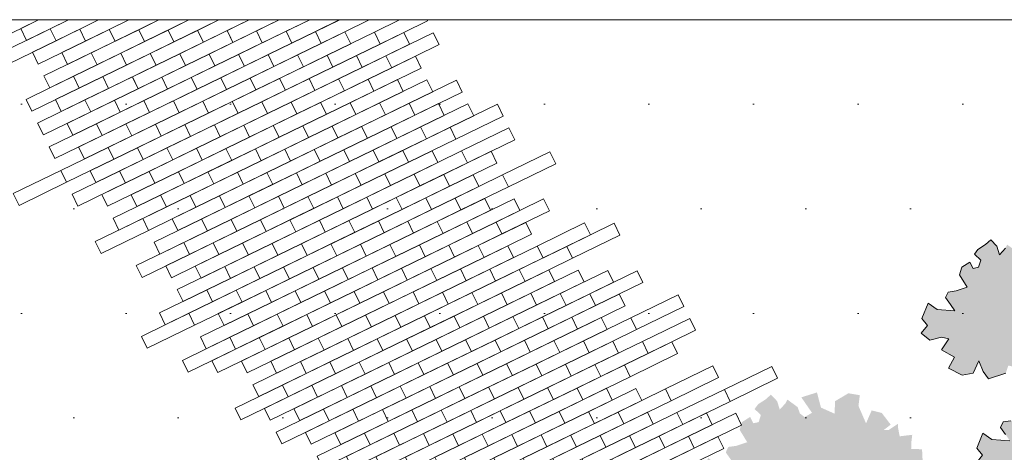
# Model space of a CAD drawing. Header units: metres. Extents: x 92403 to 95147, y 464428 to 465602.
# Tile 87 of 256: x 92446.93 to 92450.67, y 465155.16 to 465156.8. Entities that reach past the tile are written whole.
import ezdxf

# ---------------------------------------------------------------- set-up
doc = ezdxf.new("R2010")
doc.units = ezdxf.units.M
doc.layers.add('N-RO-GR-GROENSTROOK-A', color=7, linetype='CONTINUOUS', lineweight=0, true_color=0x5de817, transparency=0.7)
doc.layers.add('N-RO-VH-VERHARDING_STRAATBAKSTEEN-G', color=7, linetype='CONTINUOUS', lineweight=9, true_color=0x733a3a)
doc.layers.add('X-XX-AL-RMB - profiel', color=7, linetype='CONTINUOUS', lineweight=9)

msp = doc.modelspace()

# ---------------------------------------------------------------- hatches: boundary and pattern name
at = {"layer": 'N-RO-GR-GROENSTROOK-A', "transparency": 33554508}
h = msp.add_hatch(color=256, dxfattribs=at)
h.dxf.hatch_style = 1
h.paths.add_polyline_path([(92450.82913, 465155.453726), (92450.88231, 465155.443591), (92450.949187, 465155.420586), (92450.954564, 465155.39859), (92450.92822, 465155.337477), (92450.943499, 465155.330891), (92450.957259, 465155.335617), (92451.000816, 465155.332827), (92451.020232, 465155.338312), (92450.993225, 465155.389385), (92450.982255, 465155.428217), (92450.988841, 465155.443495), (92451.00243, 465155.428046), (92451.019056, 465155.389973), (92451.05544, 465155.397735), (92451.087685, 465155.393427), (92451.097725, 465155.340076), (92451.131527, 465155.423135), (92451.059992, 465155.4662), (92451.075948, 465155.518036), (92451.113093, 465155.498491), (92451.167692, 465155.510394), (92451.139564, 465155.546664), (92451.115219, 465155.555278), (92451.116709, 465155.59083), (92451.142195, 465155.58787), (92451.14426, 465155.58763), (92451.184489, 465155.588513), (92451.184256, 465155.599154), (92451.176548, 465155.616212), (92451.175297, 465155.654628), (92451.155855, 465155.668536), (92451.166046, 465155.682119), (92451.192782, 465155.693307), (92451.189522, 465155.758256), (92451.148244, 465155.759986), (92451.149455, 465155.788872), (92451.152296, 465155.813238), (92451.104718, 465155.807376), (92451.098952, 465155.83734), (92451.097869, 465155.854931), (92451.063614, 465155.831881), (92451.043553, 465155.83102), (92451.070688, 465155.851749), (92451.036658, 465155.896122), (92450.998305, 465155.905585), (92450.977007, 465155.856591), (92450.948305, 465155.922607), (92450.9534, 465155.963507), (92450.910004, 465155.970563), (92450.858806, 465155.940368), (92450.85838, 465155.892987), (92450.806042, 465155.916261), (92450.790771, 465155.973858), (92450.731476, 465155.955262), (92450.77193, 465155.89661), (92450.743942, 465155.880369), (92450.726057, 465155.894212), (92450.717443, 465155.918272), (92450.712393, 465155.921888), (92450.678337, 465155.947015), (92450.67178, 465155.933279), (92450.649688, 465155.908804), (92450.639585, 465155.940782), (92450.616168, 465155.965332), (92450.59619, 465155.947838), (92450.567308, 465155.928885), (92450.55408, 465155.911108), (92450.577823, 465155.888116), (92450.569679, 465155.861354), (92450.54921, 465155.856974), (92450.537216, 465155.881045), (92450.506484, 465155.861383), (92450.497447, 465155.831909), (92450.526175, 465155.785139), (92450.484239, 465155.771184), (92450.454424, 465155.767197), (92450.444716, 465155.746523), (92450.46387, 465155.719533), (92450.479532, 465155.696094), (92450.412104, 465155.700622), (92450.378009, 465155.724833), (92450.354786, 465155.667148), (92450.375531, 465155.640877), (92450.352442, 465155.611205), (92450.385421, 465155.585207), (92450.428772, 465155.595699), (92450.45663, 465155.59021), (92450.428612, 465155.548438), (92450.478136, 465155.520044), (92450.455349, 465155.478969), (92450.507805, 465155.452286), (92450.549223, 465155.460108), (92450.570639, 465155.505693), (92450.587163, 465155.465589), (92450.607052, 465155.437521), (92450.673018, 465155.460158), (92450.682795, 465155.488685), (92450.731424, 465155.476172), (92450.734665, 465155.448016), (92450.792068, 465155.458704), (92450.779407, 465155.491706), (92450.829143, 465155.453742)])
h = msp.add_hatch(color=256, dxfattribs=at)
h.dxf.hatch_style = 1
h.paths.add_polyline_path([(92451.037694, 465154.961055), (92451.090874, 465154.95092), (92451.157752, 465154.927914), (92451.163128, 465154.905919), (92451.136784, 465154.844806), (92451.152063, 465154.83822), (92451.165823, 465154.842946), (92451.209381, 465154.840155), (92451.228796, 465154.84564), (92451.20179, 465154.896714), (92451.190819, 465154.935545), (92451.197405, 465154.950824), (92451.210995, 465154.935374), (92451.22762, 465154.897302), (92451.264004, 465154.905064), (92451.296249, 465154.900756), (92451.306289, 465154.847405), (92451.340091, 465154.930464), (92451.268556, 465154.973528), (92451.284512, 465155.025365), (92451.321658, 465155.00582), (92451.376256, 465155.017723), (92451.348128, 465155.053992), (92451.323783, 465155.062607), (92451.325273, 465155.098159), (92451.350759, 465155.095198), (92451.352824, 465155.094958), (92451.393054, 465155.095842), (92451.39282, 465155.106483), (92451.385112, 465155.12354), (92451.383861, 465155.161957), (92451.364419, 465155.175865), (92451.374611, 465155.189448), (92451.401346, 465155.200635), (92451.398087, 465155.265585), (92451.356808, 465155.267315), (92451.358019, 465155.296201), (92451.36086, 465155.320567), (92451.313282, 465155.314705), (92451.307516, 465155.344669), (92451.306433, 465155.362259), (92451.272178, 465155.33921), (92451.252117, 465155.338348), (92451.279252, 465155.359077), (92451.245223, 465155.40345), (92451.206869, 465155.412914), (92451.185571, 465155.36392), (92451.156869, 465155.429936), (92451.161964, 465155.470836), (92451.118568, 465155.477892), (92451.06737, 465155.447697), (92451.066945, 465155.400316), (92451.014606, 465155.42359), (92450.999335, 465155.481187), (92450.94004, 465155.462591), (92450.980494, 465155.403939), (92450.952506, 465155.387697), (92450.934621, 465155.40154), (92450.926007, 465155.425601), (92450.920957, 465155.429217), (92450.886901, 465155.454343), (92450.880344, 465155.440608), (92450.858252, 465155.416132), (92450.84815, 465155.448111), (92450.824732, 465155.472661), (92450.804754, 465155.455167), (92450.775872, 465155.436213), (92450.762644, 465155.418437), (92450.786387, 465155.395445), (92450.778244, 465155.368682), (92450.757775, 465155.364303), (92450.74578, 465155.388374), (92450.715048, 465155.368712), (92450.706011, 465155.339237), (92450.734739, 465155.292468), (92450.692803, 465155.278513), (92450.662988, 465155.274525), (92450.65328, 465155.253851), (92450.672434, 465155.226862), (92450.688096, 465155.203422), (92450.620668, 465155.20795), (92450.586574, 465155.232162), (92450.563351, 465155.174476), (92450.584095, 465155.148205), (92450.561006, 465155.118534), (92450.593986, 465155.092536), (92450.637337, 465155.103027), (92450.665194, 465155.097539), (92450.637176, 465155.055766), (92450.6867, 465155.027373), (92450.663913, 465154.986298), (92450.716369, 465154.959614), (92450.757787, 465154.967437), (92450.779203, 465155.013021), (92450.795727, 465154.972917), (92450.815616, 465154.944849), (92450.881582, 465154.967486), (92450.89136, 465154.996013), (92450.939988, 465154.983501), (92450.943229, 465154.955345), (92451.000632, 465154.966032), (92450.987972, 465154.999035), (92451.037707, 465154.961071)])
h = msp.add_hatch(color=256, dxfattribs=at)
h.dxf.hatch_style = 1
h.paths.add_polyline_path([(92449.994886, 465154.866311), (92450.048066, 465154.856176), (92450.114943, 465154.833171), (92450.12032, 465154.811176), (92450.093976, 465154.750062), (92450.109255, 465154.743476), (92450.123015, 465154.748202), (92450.166572, 465154.745412), (92450.185988, 465154.750897), (92450.158981, 465154.80197), (92450.148011, 465154.840802), (92450.154597, 465154.85608), (92450.168186, 465154.840631), (92450.184812, 465154.802558), (92450.221195, 465154.810321), (92450.253441, 465154.806012), (92450.26348, 465154.752661), (92450.297283, 465154.835721), (92450.225748, 465154.878785), (92450.241704, 465154.930621), (92450.278849, 465154.911076), (92450.333448, 465154.922979), (92450.30532, 465154.959249), (92450.280975, 465154.967863), (92450.282465, 465155.003415), (92450.307951, 465155.000455), (92450.310016, 465155.000215), (92450.350245, 465155.001099), (92450.350012, 465155.011739), (92450.342304, 465155.028797), (92450.341053, 465155.067213), (92450.32161, 465155.081122), (92450.331802, 465155.094705), (92450.358538, 465155.105892), (92450.355278, 465155.170842), (92450.314, 465155.172572), (92450.31521, 465155.201458), (92450.318052, 465155.225824), (92450.270474, 465155.219961), (92450.264708, 465155.249925), (92450.263625, 465155.267516), (92450.22937, 465155.244467), (92450.209309, 465155.243605), (92450.236444, 465155.264334), (92450.202414, 465155.308707), (92450.164061, 465155.318171), (92450.142762, 465155.269177), (92450.114061, 465155.335193), (92450.119156, 465155.376093), (92450.07576, 465155.383149), (92450.024561, 465155.352953), (92450.024136, 465155.305573), (92449.971798, 465155.328847), (92449.956527, 465155.386443), (92449.897232, 465155.367848), (92449.937685, 465155.309196), (92449.909698, 465155.292954), (92449.891813, 465155.306797), (92449.883199, 465155.330857), (92449.878149, 465155.334473), (92449.844093, 465155.3596), (92449.837535, 465155.345865), (92449.815444, 465155.321389), (92449.805341, 465155.353368), (92449.781924, 465155.377917), (92449.761946, 465155.360424), (92449.733064, 465155.34147), (92449.719836, 465155.323693), (92449.743579, 465155.300701), (92449.735435, 465155.273939), (92449.714966, 465155.269559), (92449.702972, 465155.29363), (92449.67224, 465155.273969), (92449.663203, 465155.244494), (92449.691931, 465155.197725), (92449.649995, 465155.18377), (92449.62018, 465155.179782), (92449.610471, 465155.159108), (92449.629626, 465155.132118), (92449.645288, 465155.108679), (92449.57786, 465155.113207), (92449.543765, 465155.137419), (92449.520542, 465155.079733), (92449.541287, 465155.053462), (92449.518198, 465155.023791), (92449.551177, 465154.997793), (92449.594528, 465155.008284), (92449.622386, 465155.002796), (92449.594368, 465154.961023), (92449.643891, 465154.93263), (92449.621105, 465154.891554), (92449.67356, 465154.864871), (92449.714979, 465154.872694), (92449.736394, 465154.918278), (92449.752919, 465154.878174), (92449.772808, 465154.850106), (92449.838773, 465154.872743), (92449.848551, 465154.90127), (92449.89718, 465154.888757), (92449.900421, 465154.860601), (92449.957824, 465154.871289), (92449.945163, 465154.904292), (92449.994898, 465154.866328)])
at = {"layer": 'X-XX-AL-RMB - profiel', "true_color": 0x1a4a17, "transparency": 33554687}
h = msp.add_hatch(dxfattribs=at)
h.set_pattern_fill('AGR-GRAS_SPORTVELD', color=99, scale=0.5, pattern_type=2)
h.set_pattern_definition([(0, (-2042.8484, 1656.88303), (0.1984375, 0.396875), [0, -0.396875])])
h.paths.add_polyline_path([(92453.300369, 465156.799051), (92436.137967, 465156.799051), (92436.137967, 465152.933251), (92453.300369, 465152.933251)])

# ---------------------------------------------------------------- linework, layer by layer
at = {"layer": 'N-RO-VH-VERHARDING_STRAATBAKSTEEN-G', "flags": 128}
for points in [[(92446.888393, 465156.799051), (92446.823838, 465156.767591), (92446.845742, 465156.722645), (92447.002528, 465156.799051)], [(92447.002528, 465156.799051), (92446.935635, 465156.766452), (92446.957539, 465156.721505), (92447.116664, 465156.799051)], [(92447.116664, 465156.799051), (92447.047433, 465156.765313), (92447.069337, 465156.720366), (92447.230799, 465156.799051)], [(92447.230799, 465156.799051), (92447.159231, 465156.764174), (92447.181134, 465156.719227), (92447.344935, 465156.799051)], [(92447.344935, 465156.799051), (92447.271028, 465156.763034), (92447.292932, 465156.718088), (92447.45907, 465156.799051)], [(92447.45907, 465156.799051), (92447.382826, 465156.761895), (92447.40473, 465156.716948), (92447.573205, 465156.799051)], [(92447.573205, 465156.799051), (92447.494623, 465156.760756), (92447.516527, 465156.715809), (92447.687341, 465156.799051)], [(92447.687341, 465156.799051), (92447.606421, 465156.759617), (92447.628325, 465156.71467), (92447.801476, 465156.799051)], [(92447.801476, 465156.799051), (92447.718219, 465156.758477), (92447.740122, 465156.713531), (92447.915611, 465156.799051)], [(92447.724355, 465156.745886), (92447.740122, 465156.713531), (92447.915611, 465156.799051)], [(92447.915611, 465156.799051), (92447.830016, 465156.757338), (92447.85192, 465156.712391), (92448.031707, 465156.800007)], [(92448.031707, 465156.800007), (92447.941814, 465156.756199), (92447.963718, 465156.711252), (92448.143505, 465156.798867), (92448.143416, 465156.799051)], [(92448.143882, 465156.799051), (92448.053611, 465156.75506), (92448.075515, 465156.710113), (92448.255303, 465156.797728), (92448.254658, 465156.799051)], [(92448.143416, 465156.799051), (92448.143505, 465156.798867), (92448.143882, 465156.799051)], [(92448.372153, 465156.799051), (92448.277207, 465156.752781), (92448.29911, 465156.707834), (92448.478898, 465156.79545), (92448.477143, 465156.799051)], [(92447.542491, 465156.662531), (92447.560335, 465156.625915), (92447.740122, 465156.713531), (92447.724355, 465156.745886)], [(92447.360989, 465156.578434), (92447.380547, 465156.5383), (92447.560335, 465156.625915), (92447.542491, 465156.662531)], [(92447.179848, 465156.493596), (92447.20076, 465156.450685), (92447.380547, 465156.5383), (92447.360989, 465156.578434)], [(92446.999068, 465156.408016), (92447.020972, 465156.363069), (92447.20076, 465156.450685), (92447.179848, 465156.493596)]]:
    msp.add_lwpolyline(points, dxfattribs=at)
for points in [[(92447.047433, 465156.765313), (92446.867645, 465156.677698), (92446.889549, 465156.632751), (92447.069337, 465156.720366)], [(92447.159231, 465156.764174), (92446.979443, 465156.676558), (92447.001347, 465156.631611), (92447.181134, 465156.719227)], [(92447.271028, 465156.763034), (92447.091241, 465156.675419), (92447.113144, 465156.630472), (92447.292932, 465156.718088)], [(92447.382826, 465156.761895), (92447.203038, 465156.67428), (92447.224942, 465156.629333), (92447.40473, 465156.716948)], [(92447.494623, 465156.760756), (92447.314836, 465156.673141), (92447.33674, 465156.628194), (92447.516527, 465156.715809)], [(92447.606421, 465156.759617), (92447.426633, 465156.672001), (92447.448537, 465156.627054), (92447.628325, 465156.71467)], [(92447.718219, 465156.758477), (92447.538431, 465156.670862), (92447.560335, 465156.625915), (92447.740122, 465156.713531)], [(92447.830016, 465156.757338), (92447.650229, 465156.669723), (92447.672132, 465156.624776), (92447.85192, 465156.712391)], [(92447.941814, 465156.756199), (92447.762026, 465156.668584), (92447.78393, 465156.623637), (92447.963718, 465156.711252)], [(92448.053611, 465156.75506), (92447.873824, 465156.667444), (92447.895728, 465156.622497), (92448.075515, 465156.710113)], [(92448.165409, 465156.75392), (92447.985621, 465156.666305), (92448.007525, 465156.621358), (92448.187313, 465156.708974)], [(92448.277207, 465156.752781), (92448.097419, 465156.665166), (92448.119323, 465156.620219), (92448.29911, 465156.707834)], [(92448.389004, 465156.751642), (92448.209217, 465156.664027), (92448.23112, 465156.61908), (92448.410908, 465156.706695)], [(92448.500802, 465156.750503), (92448.321014, 465156.662887), (92448.342918, 465156.61794), (92448.522706, 465156.705556)], [(92447.203038, 465156.67428), (92447.023251, 465156.586665), (92447.045154, 465156.541718), (92447.224942, 465156.629333)], [(92447.314836, 465156.673141), (92447.135048, 465156.585525), (92447.156952, 465156.540578), (92447.33674, 465156.628194)], [(92447.426633, 465156.672001), (92447.246846, 465156.584386), (92447.26875, 465156.539439), (92447.448537, 465156.627054)], [(92447.538431, 465156.670862), (92447.358643, 465156.583247), (92447.380547, 465156.5383), (92447.560335, 465156.625915)], [(92447.650229, 465156.669723), (92447.470441, 465156.582108), (92447.492345, 465156.537161), (92447.672132, 465156.624776)], [(92447.762026, 465156.668584), (92447.582239, 465156.580968), (92447.604142, 465156.536021), (92447.78393, 465156.623637)], [(92447.873824, 465156.667444), (92447.694036, 465156.579829), (92447.71594, 465156.534882), (92447.895728, 465156.622497)], [(92447.985621, 465156.666305), (92447.805834, 465156.57869), (92447.827738, 465156.533743), (92448.007525, 465156.621358)], [(92448.097419, 465156.665166), (92447.917631, 465156.577551), (92447.939535, 465156.532604), (92448.119323, 465156.620219)], [(92448.209217, 465156.664027), (92448.029429, 465156.576411), (92448.051333, 465156.531464), (92448.23112, 465156.61908)], [(92448.321014, 465156.662887), (92448.141227, 465156.575272), (92448.16313, 465156.530325), (92448.342918, 465156.61794)], [(92448.432812, 465156.661748), (92448.253024, 465156.574133), (92448.274928, 465156.529186), (92448.454716, 465156.616801)], [(92447.135048, 465156.585525), (92446.955261, 465156.49791), (92446.977165, 465156.452963), (92447.156952, 465156.540578)], [(92447.246846, 465156.584386), (92447.067058, 465156.496771), (92447.088962, 465156.451824), (92447.26875, 465156.539439)], [(92447.358643, 465156.583247), (92447.178856, 465156.495632), (92447.20076, 465156.450685), (92447.380547, 465156.5383)], [(92447.470441, 465156.582108), (92447.290653, 465156.494492), (92447.312557, 465156.449545), (92447.492345, 465156.537161)], [(92447.582239, 465156.580968), (92447.402451, 465156.493353), (92447.424355, 465156.448406), (92447.604142, 465156.536021)], [(92447.694036, 465156.579829), (92447.514249, 465156.492214), (92447.536152, 465156.447267), (92447.71594, 465156.534882)], [(92447.805834, 465156.57869), (92447.626046, 465156.491075), (92447.64795, 465156.446128), (92447.827738, 465156.533743)], [(92447.917631, 465156.577551), (92447.737844, 465156.489935), (92447.759748, 465156.444988), (92447.939535, 465156.532604)], [(92448.029429, 465156.576411), (92447.849641, 465156.488796), (92447.871545, 465156.443849), (92448.051333, 465156.531464)], [(92448.141227, 465156.575272), (92447.961439, 465156.487657), (92447.983343, 465156.44271), (92448.16313, 465156.530325)], [(92448.253024, 465156.574133), (92448.073237, 465156.486518), (92448.09514, 465156.441571), (92448.274928, 465156.529186)], [(92448.364822, 465156.572994), (92448.185034, 465156.485378), (92448.206938, 465156.440431), (92448.386726, 465156.528047)], [(92448.476619, 465156.571854), (92448.296832, 465156.484239), (92448.318736, 465156.439292), (92448.498523, 465156.526907)], [(92448.588417, 465156.570715), (92448.408629, 465156.4831), (92448.430533, 465156.438153), (92448.610321, 465156.525768)], [(92447.178856, 465156.495632), (92446.999068, 465156.408016), (92447.020972, 465156.363069), (92447.20076, 465156.450685)], [(92447.290653, 465156.494492), (92447.110866, 465156.406877), (92447.13277, 465156.36193), (92447.312557, 465156.449545)], [(92447.402451, 465156.493353), (92447.222664, 465156.405738), (92447.244567, 465156.360791), (92447.424355, 465156.448406)], [(92447.514249, 465156.492214), (92447.334461, 465156.404599), (92447.356365, 465156.359652), (92447.536152, 465156.447267)], [(92447.626046, 465156.491075), (92447.446259, 465156.403459), (92447.468163, 465156.358512), (92447.64795, 465156.446128)], [(92447.737844, 465156.489935), (92447.558056, 465156.40232), (92447.57996, 465156.357373), (92447.759748, 465156.444988)], [(92447.849641, 465156.488796), (92447.669854, 465156.401181), (92447.691758, 465156.356234), (92447.871545, 465156.443849)], [(92447.961439, 465156.487657), (92447.781651, 465156.400042), (92447.803555, 465156.355095), (92447.983343, 465156.44271)], [(92448.073237, 465156.486518), (92447.893449, 465156.398902), (92447.915353, 465156.353955), (92448.09514, 465156.441571)], [(92448.185034, 465156.485378), (92448.005247, 465156.397763), (92448.02715, 465156.352816), (92448.206938, 465156.440431)], [(92448.296832, 465156.484239), (92448.117044, 465156.396624), (92448.138948, 465156.351677), (92448.318736, 465156.439292)], [(92448.408629, 465156.4831), (92448.228842, 465156.395485), (92448.250746, 465156.350538), (92448.430533, 465156.438153)], [(92448.520427, 465156.481961), (92448.340639, 465156.394345), (92448.362543, 465156.349398), (92448.542331, 465156.437014)], [(92448.632225, 465156.480821), (92448.452437, 465156.393206), (92448.474341, 465156.348259), (92448.654128, 465156.435874)], [(92448.744022, 465156.479682), (92448.564235, 465156.392067), (92448.586138, 465156.34712), (92448.765926, 465156.434735)], [(92447.222664, 465156.405738), (92447.042876, 465156.318123), (92447.06478, 465156.273176), (92447.244567, 465156.360791)], [(92447.334461, 465156.404599), (92447.154674, 465156.316983), (92447.176577, 465156.272036), (92447.356365, 465156.359652)], [(92447.446259, 465156.403459), (92447.266471, 465156.315844), (92447.288375, 465156.270897), (92447.468163, 465156.358512)], [(92447.558056, 465156.40232), (92447.378269, 465156.314705), (92447.400173, 465156.269758), (92447.57996, 465156.357373)], [(92447.669854, 465156.401181), (92447.490066, 465156.313566), (92447.51197, 465156.268619), (92447.691758, 465156.356234)], [(92447.781651, 465156.400042), (92447.601864, 465156.312426), (92447.623768, 465156.267479), (92447.803555, 465156.355095)], [(92447.893449, 465156.398902), (92447.713662, 465156.311287), (92447.735565, 465156.26634), (92447.915353, 465156.353955)], [(92448.005247, 465156.397763), (92447.825459, 465156.310148), (92447.847363, 465156.265201), (92448.02715, 465156.352816)], [(92448.117044, 465156.396624), (92447.937257, 465156.309009), (92447.959161, 465156.264062), (92448.138948, 465156.351677)], [(92448.228842, 465156.395485), (92448.049054, 465156.307869), (92448.070958, 465156.262922), (92448.250746, 465156.350538)], [(92448.340639, 465156.394345), (92448.160852, 465156.30673), (92448.182756, 465156.261783), (92448.362543, 465156.349398)], [(92448.452437, 465156.393206), (92448.27265, 465156.305591), (92448.294553, 465156.260644), (92448.474341, 465156.348259)], [(92448.564235, 465156.392067), (92448.384447, 465156.304452), (92448.406351, 465156.259505), (92448.586138, 465156.34712)], [(92448.78783, 465156.389788), (92448.608042, 465156.302173), (92448.629946, 465156.257226), (92448.809734, 465156.344841)], [(92447.266471, 465156.315844), (92447.086684, 465156.228229), (92447.108587, 465156.183282), (92447.288375, 465156.270897)], [(92447.378269, 465156.314705), (92447.198481, 465156.227089), (92447.220385, 465156.182143), (92447.400173, 465156.269758)], [(92447.490066, 465156.313566), (92447.310279, 465156.22595), (92447.332183, 465156.181003), (92447.51197, 465156.268619)], [(92447.601864, 465156.312426), (92447.422076, 465156.224811), (92447.44398, 465156.179864), (92447.623768, 465156.267479)], [(92447.713662, 465156.311287), (92447.533874, 465156.223672), (92447.555778, 465156.178725), (92447.735565, 465156.26634)], [(92447.825459, 465156.310148), (92447.645672, 465156.222532), (92447.667575, 465156.177586), (92447.847363, 465156.265201)], [(92447.937257, 465156.309009), (92447.757469, 465156.221393), (92447.779373, 465156.176446), (92447.959161, 465156.264062)], [(92448.049054, 465156.307869), (92447.869267, 465156.220254), (92447.891171, 465156.175307), (92448.070958, 465156.262922)], [(92448.160852, 465156.30673), (92447.981064, 465156.219115), (92448.002968, 465156.174168), (92448.182756, 465156.261783)], [(92448.27265, 465156.305591), (92448.092862, 465156.217975), (92448.114766, 465156.173029), (92448.294553, 465156.260644)], [(92448.384447, 465156.304452), (92448.20466, 465156.216836), (92448.226563, 465156.171889), (92448.406351, 465156.259505)], [(92448.496245, 465156.303312), (92448.316457, 465156.215697), (92448.338361, 465156.17075), (92448.518149, 465156.258365)], [(92448.608042, 465156.302173), (92448.428255, 465156.214558), (92448.450159, 465156.169611), (92448.629946, 465156.257226)], [(92448.71984, 465156.301034), (92448.540052, 465156.213418), (92448.561956, 465156.168472), (92448.741744, 465156.256087)], [(92448.943435, 465156.298755), (92448.763648, 465156.21114), (92448.785551, 465156.166193), (92448.965339, 465156.253808)], [(92447.086684, 465156.228229), (92446.906896, 465156.140613), (92446.9288, 465156.095667), (92447.108587, 465156.183282)], [(92447.310279, 465156.22595), (92447.130491, 465156.138335), (92447.152395, 465156.093388), (92447.332183, 465156.181003)], [(92447.422076, 465156.224811), (92447.242289, 465156.137196), (92447.264193, 465156.092249), (92447.44398, 465156.179864)], [(92447.533874, 465156.223672), (92447.354086, 465156.136056), (92447.37599, 465156.09111), (92447.555778, 465156.178725)], [(92447.645672, 465156.222532), (92447.465884, 465156.134917), (92447.487788, 465156.08997), (92447.667575, 465156.177586)], [(92447.757469, 465156.221393), (92447.577682, 465156.133778), (92447.599585, 465156.088831), (92447.779373, 465156.176446)], [(92447.869267, 465156.220254), (92447.689479, 465156.132639), (92447.711383, 465156.087692), (92447.891171, 465156.175307)], [(92447.981064, 465156.219115), (92447.801277, 465156.131499), (92447.823181, 465156.086553), (92448.002968, 465156.174168)], [(92448.092862, 465156.217975), (92447.913074, 465156.13036), (92447.934978, 465156.085413), (92448.114766, 465156.173029)], [(92448.20466, 465156.216836), (92448.024872, 465156.129221), (92448.046776, 465156.084274), (92448.226563, 465156.171889)], [(92448.316457, 465156.215697), (92448.13667, 465156.128082), (92448.158573, 465156.083135), (92448.338361, 465156.17075)], [(92448.428255, 465156.214558), (92448.248467, 465156.126942), (92448.270371, 465156.081996), (92448.450159, 465156.169611)], [(92448.540052, 465156.213418), (92448.360265, 465156.125803), (92448.382169, 465156.080856), (92448.561956, 465156.168472)], [(92448.65185, 465156.212279), (92448.472062, 465156.124664), (92448.493966, 465156.079717), (92448.673754, 465156.167332)], [(92448.763648, 465156.21114), (92448.58386, 465156.123525), (92448.605764, 465156.078578), (92448.785551, 465156.166193)], [(92447.465884, 465156.134917), (92447.286096, 465156.047302), (92447.308, 465156.002355), (92447.487788, 465156.08997)], [(92447.577682, 465156.133778), (92447.397894, 465156.046163), (92447.419798, 465156.001216), (92447.599585, 465156.088831)], [(92447.689479, 465156.132639), (92447.509692, 465156.045023), (92447.531595, 465156.000077), (92447.711383, 465156.087692)], [(92447.801277, 465156.131499), (92447.621489, 465156.043884), (92447.643393, 465155.998937), (92447.823181, 465156.086553)], [(92447.913074, 465156.13036), (92447.733287, 465156.042745), (92447.755191, 465155.997798), (92447.934978, 465156.085413)], [(92448.024872, 465156.129221), (92447.845084, 465156.041606), (92447.866988, 465155.996659), (92448.046776, 465156.084274)], [(92448.13667, 465156.128082), (92447.956882, 465156.040466), (92447.978786, 465155.99552), (92448.158573, 465156.083135)], [(92448.248467, 465156.126942), (92448.06868, 465156.039327), (92448.090583, 465155.99438), (92448.270371, 465156.081996)], [(92448.360265, 465156.125803), (92448.180477, 465156.038188), (92448.202381, 465155.993241), (92448.382169, 465156.080856)], [(92448.472062, 465156.124664), (92448.292275, 465156.037049), (92448.314179, 465155.992102), (92448.493966, 465156.079717)], [(92448.58386, 465156.123525), (92448.404072, 465156.035909), (92448.425976, 465155.990963), (92448.605764, 465156.078578)], [(92448.695658, 465156.122385), (92448.51587, 465156.03477), (92448.537774, 465155.989823), (92448.717561, 465156.077439)], [(92448.807455, 465156.121246), (92448.627668, 465156.033631), (92448.649571, 465155.988684), (92448.829359, 465156.076299)], [(92448.919253, 465156.120107), (92448.739465, 465156.032492), (92448.761369, 465155.987545), (92448.941157, 465156.07516)], [(92447.397894, 465156.046163), (92447.218107, 465155.958547), (92447.24001, 465155.913601), (92447.419798, 465156.001216)], [(92447.621489, 465156.043884), (92447.441702, 465155.956269), (92447.463606, 465155.911322), (92447.643393, 465155.998937)], [(92447.733287, 465156.042745), (92447.553499, 465155.95513), (92447.575403, 465155.910183), (92447.755191, 465155.997798)], [(92447.845084, 465156.041606), (92447.665297, 465155.95399), (92447.687201, 465155.909044), (92447.866988, 465155.996659)], [(92447.956882, 465156.040466), (92447.777094, 465155.952851), (92447.798998, 465155.907904), (92447.978786, 465155.99552)], [(92448.06868, 465156.039327), (92447.888892, 465155.951712), (92447.910796, 465155.906765), (92448.090583, 465155.99438)], [(92448.180477, 465156.038188), (92448.00069, 465155.950573), (92448.022593, 465155.905626), (92448.202381, 465155.993241)], [(92448.292275, 465156.037049), (92448.112487, 465155.949433), (92448.134391, 465155.904487), (92448.314179, 465155.992102)], [(92448.404072, 465156.035909), (92448.224285, 465155.948294), (92448.246189, 465155.903347), (92448.425976, 465155.990963)], [(92448.51587, 465156.03477), (92448.336082, 465155.947155), (92448.357986, 465155.902208), (92448.537774, 465155.989823)], [(92448.627668, 465156.033631), (92448.44788, 465155.946016), (92448.469784, 465155.901069), (92448.649571, 465155.988684)], [(92448.739465, 465156.032492), (92448.559678, 465155.944876), (92448.581581, 465155.89993), (92448.761369, 465155.987545)], [(92448.851263, 465156.031352), (92448.671475, 465155.943737), (92448.693379, 465155.89879), (92448.873167, 465155.986406)], [(92449.074858, 465156.029074), (92448.89507, 465155.941459), (92448.916974, 465155.896512), (92449.096762, 465155.984127)], [(92449.186656, 465156.027935), (92449.006868, 465155.940319), (92449.028772, 465155.895373), (92449.208559, 465155.982988)], [(92447.553499, 465155.95513), (92447.373712, 465155.867514), (92447.395616, 465155.822568), (92447.575403, 465155.910183)], [(92447.665297, 465155.95399), (92447.485509, 465155.866375), (92447.507413, 465155.821428), (92447.687201, 465155.909044)], [(92447.777094, 465155.952851), (92447.597307, 465155.865236), (92447.619211, 465155.820289), (92447.798998, 465155.907904)], [(92447.888892, 465155.951712), (92447.709105, 465155.864097), (92447.731008, 465155.81915), (92447.910796, 465155.906765)], [(92448.00069, 465155.950573), (92447.820902, 465155.862957), (92447.842806, 465155.818011), (92448.022593, 465155.905626)], [(92448.112487, 465155.949433), (92447.9327, 465155.861818), (92447.954604, 465155.816871), (92448.134391, 465155.904487)], [(92448.224285, 465155.948294), (92448.044497, 465155.860679), (92448.066401, 465155.815732), (92448.246189, 465155.903347)], [(92448.336082, 465155.947155), (92448.156295, 465155.85954), (92448.178199, 465155.814593), (92448.357986, 465155.902208)], [(92448.44788, 465155.946016), (92448.268093, 465155.8584), (92448.289996, 465155.813454), (92448.469784, 465155.901069)], [(92448.559678, 465155.944876), (92448.37989, 465155.857261), (92448.401794, 465155.812314), (92448.581581, 465155.89993)], [(92448.671475, 465155.943737), (92448.491688, 465155.856122), (92448.513592, 465155.811175), (92448.693379, 465155.89879)], [(92448.783273, 465155.942598), (92448.603485, 465155.854983), (92448.625389, 465155.810036), (92448.805177, 465155.897651)], [(92448.89507, 465155.941459), (92448.715283, 465155.853843), (92448.737187, 465155.808897), (92448.916974, 465155.896512)], [(92449.006868, 465155.940319), (92448.82708, 465155.852704), (92448.848984, 465155.807757), (92449.028772, 465155.895373)], [(92447.709105, 465155.864097), (92447.529317, 465155.776481), (92447.551221, 465155.731534), (92447.731008, 465155.81915)], [(92447.820902, 465155.862957), (92447.641115, 465155.775342), (92447.663018, 465155.730395), (92447.842806, 465155.818011)], [(92447.9327, 465155.861818), (92447.752912, 465155.774203), (92447.774816, 465155.729256), (92447.954604, 465155.816871)], [(92448.044497, 465155.860679), (92447.86471, 465155.773064), (92447.886614, 465155.728117), (92448.066401, 465155.815732)], [(92448.156295, 465155.85954), (92447.976507, 465155.771924), (92447.998411, 465155.726977), (92448.178199, 465155.814593)], [(92448.268093, 465155.8584), (92448.088305, 465155.770785), (92448.110209, 465155.725838), (92448.289996, 465155.813454)], [(92448.37989, 465155.857261), (92448.200103, 465155.769646), (92448.222006, 465155.724699), (92448.401794, 465155.812314)], [(92448.491688, 465155.856122), (92448.3119, 465155.768507), (92448.333804, 465155.72356), (92448.513592, 465155.811175)], [(92448.603485, 465155.854983), (92448.423698, 465155.767367), (92448.445602, 465155.72242), (92448.625389, 465155.810036)], [(92448.715283, 465155.853843), (92448.535495, 465155.766228), (92448.557399, 465155.721281), (92448.737187, 465155.808897)], [(92448.82708, 465155.852704), (92448.647293, 465155.765089), (92448.669197, 465155.720142), (92448.848984, 465155.807757)], [(92448.938878, 465155.851565), (92448.759091, 465155.76395), (92448.780994, 465155.719003), (92448.960782, 465155.806618)], [(92449.050676, 465155.850426), (92448.870888, 465155.76281), (92448.892792, 465155.717863), (92449.072579, 465155.805479)], [(92449.162473, 465155.849286), (92448.982686, 465155.761671), (92449.00459, 465155.716724), (92449.184377, 465155.80434)], [(92449.274271, 465155.848147), (92449.094483, 465155.760532), (92449.116387, 465155.715585), (92449.296175, 465155.8032)], [(92447.641115, 465155.775342), (92447.461327, 465155.687727), (92447.483231, 465155.64278), (92447.663018, 465155.730395)], [(92447.752912, 465155.774203), (92447.573125, 465155.686588), (92447.595028, 465155.641641), (92447.774816, 465155.729256)], [(92447.86471, 465155.773064), (92447.684922, 465155.685448), (92447.706826, 465155.640501), (92447.886614, 465155.728117)], [(92447.976507, 465155.771924), (92447.79672, 465155.684309), (92447.818624, 465155.639362), (92447.998411, 465155.726977)], [(92448.088305, 465155.770785), (92447.908517, 465155.68317), (92447.930421, 465155.638223), (92448.110209, 465155.725838)], [(92448.200103, 465155.769646), (92448.020315, 465155.682031), (92448.042219, 465155.637084), (92448.222006, 465155.724699)], [(92448.3119, 465155.768507), (92448.132113, 465155.680891), (92448.154016, 465155.635944), (92448.333804, 465155.72356)], [(92448.423698, 465155.767367), (92448.24391, 465155.679752), (92448.265814, 465155.634805), (92448.445602, 465155.72242)], [(92448.535495, 465155.766228), (92448.355708, 465155.678613), (92448.377612, 465155.633666), (92448.557399, 465155.721281)], [(92448.647293, 465155.765089), (92448.467505, 465155.677474), (92448.489409, 465155.632527), (92448.669197, 465155.720142)], [(92448.759091, 465155.76395), (92448.579303, 465155.676334), (92448.601207, 465155.631387), (92448.780994, 465155.719003)], [(92448.870888, 465155.76281), (92448.691101, 465155.675195), (92448.713004, 465155.630248), (92448.892792, 465155.717863)], [(92448.982686, 465155.761671), (92448.802898, 465155.674056), (92448.824802, 465155.629109), (92449.00459, 465155.716724)], [(92449.094483, 465155.760532), (92448.914696, 465155.672917), (92448.9366, 465155.62797), (92449.116387, 465155.715585)], [(92449.206281, 465155.759393), (92449.026493, 465155.671777), (92449.048397, 465155.62683), (92449.228185, 465155.714446)], [(92449.429876, 465155.757114), (92449.250089, 465155.669499), (92449.271992, 465155.624552), (92449.45178, 465155.712167)], [(92447.573125, 465155.686588), (92447.393337, 465155.598972), (92447.415241, 465155.554025), (92447.595028, 465155.641641)], [(92447.79672, 465155.684309), (92447.616932, 465155.596694), (92447.638836, 465155.551747), (92447.818624, 465155.639362)], [(92447.908517, 465155.68317), (92447.72873, 465155.595555), (92447.750634, 465155.550608), (92447.930421, 465155.638223)], [(92448.020315, 465155.682031), (92447.840527, 465155.594415), (92447.862431, 465155.549468), (92448.042219, 465155.637084)], [(92448.132113, 465155.680891), (92447.952325, 465155.593276), (92447.974229, 465155.548329), (92448.154016, 465155.635944)], [(92448.24391, 465155.679752), (92448.064123, 465155.592137), (92448.086026, 465155.54719), (92448.265814, 465155.634805)], [(92448.355708, 465155.678613), (92448.17592, 465155.590998), (92448.197824, 465155.546051), (92448.377612, 465155.633666)], [(92448.467505, 465155.677474), (92448.287718, 465155.589858), (92448.309622, 465155.544911), (92448.489409, 465155.632527)], [(92448.579303, 465155.676334), (92448.399515, 465155.588719), (92448.421419, 465155.543772), (92448.601207, 465155.631387)], [(92448.691101, 465155.675195), (92448.511313, 465155.58758), (92448.533217, 465155.542633), (92448.713004, 465155.630248)], [(92448.802898, 465155.674056), (92448.623111, 465155.586441), (92448.645014, 465155.541494), (92448.824802, 465155.629109)], [(92448.914696, 465155.672917), (92448.734908, 465155.585301), (92448.756812, 465155.540354), (92448.9366, 465155.62797)], [(92449.026493, 465155.671777), (92448.846706, 465155.584162), (92448.86861, 465155.539215), (92449.048397, 465155.62683)], [(92449.138291, 465155.670638), (92448.958503, 465155.583023), (92448.980407, 465155.538076), (92449.160195, 465155.625691)], [(92449.250089, 465155.669499), (92449.070301, 465155.581884), (92449.092205, 465155.536937), (92449.271992, 465155.624552)], [(92449.473684, 465155.66722), (92449.293896, 465155.579605), (92449.3158, 465155.534658), (92449.495588, 465155.622273)], [(92447.72873, 465155.595555), (92447.548942, 465155.507939), (92447.570846, 465155.462992), (92447.750634, 465155.550608)], [(92447.840527, 465155.594415), (92447.66074, 465155.5068), (92447.682644, 465155.461853), (92447.862431, 465155.549468)], [(92447.952325, 465155.593276), (92447.772537, 465155.505661), (92447.794441, 465155.460714), (92447.974229, 465155.548329)], [(92448.064123, 465155.592137), (92447.884335, 465155.504522), (92447.906239, 465155.459575), (92448.086026, 465155.54719)], [(92448.17592, 465155.590998), (92447.996133, 465155.503382), (92448.018036, 465155.458435), (92448.197824, 465155.546051)], [(92448.287718, 465155.589858), (92448.10793, 465155.502243), (92448.129834, 465155.457296), (92448.309622, 465155.544911)], [(92448.399515, 465155.588719), (92448.219728, 465155.501104), (92448.241632, 465155.456157), (92448.421419, 465155.543772)], [(92448.511313, 465155.58758), (92448.331525, 465155.499965), (92448.353429, 465155.455018), (92448.533217, 465155.542633)], [(92448.623111, 465155.586441), (92448.443323, 465155.498825), (92448.465227, 465155.453878), (92448.645014, 465155.541494)], [(92448.734908, 465155.585301), (92448.555121, 465155.497686), (92448.577024, 465155.452739), (92448.756812, 465155.540354)], [(92448.846706, 465155.584162), (92448.666918, 465155.496547), (92448.688822, 465155.4516), (92448.86861, 465155.539215)], [(92448.958503, 465155.583023), (92448.778716, 465155.495408), (92448.80062, 465155.450461), (92448.980407, 465155.538076)], [(92449.070301, 465155.581884), (92448.890513, 465155.494268), (92448.912417, 465155.449321), (92449.092205, 465155.536937)], [(92449.182099, 465155.580744), (92449.002311, 465155.493129), (92449.024215, 465155.448182), (92449.204002, 465155.535797)], [(92449.293896, 465155.579605), (92449.114109, 465155.49199), (92449.136012, 465155.447043), (92449.3158, 465155.534658)], [(92449.405694, 465155.578466), (92449.225906, 465155.490851), (92449.24781, 465155.445904), (92449.427598, 465155.533519)], [(92447.996133, 465155.503382), (92447.816345, 465155.415767), (92447.838249, 465155.37082), (92448.018036, 465155.458435)], [(92448.10793, 465155.502243), (92447.928143, 465155.414628), (92447.950047, 465155.369681), (92448.129834, 465155.457296)], [(92448.219728, 465155.501104), (92448.03994, 465155.413489), (92448.061844, 465155.368542), (92448.241632, 465155.456157)], [(92448.331525, 465155.499965), (92448.151738, 465155.412349), (92448.173642, 465155.367402), (92448.353429, 465155.455018)], [(92448.443323, 465155.498825), (92448.263536, 465155.41121), (92448.285439, 465155.366263), (92448.465227, 465155.453878)], [(92448.555121, 465155.497686), (92448.375333, 465155.410071), (92448.397237, 465155.365124), (92448.577024, 465155.452739)], [(92448.666918, 465155.496547), (92448.487131, 465155.408932), (92448.509035, 465155.363985), (92448.688822, 465155.4516)], [(92448.778716, 465155.495408), (92448.598928, 465155.407792), (92448.620832, 465155.362845), (92448.80062, 465155.450461)], [(92448.890513, 465155.494268), (92448.710726, 465155.406653), (92448.73263, 465155.361706), (92448.912417, 465155.449321)], [(92449.002311, 465155.493129), (92448.822523, 465155.405514), (92448.844427, 465155.360567), (92449.024215, 465155.448182)], [(92449.114109, 465155.49199), (92448.934321, 465155.404375), (92448.956225, 465155.359428), (92449.136012, 465155.447043)], [(92449.225906, 465155.490851), (92449.046119, 465155.403235), (92449.068022, 465155.358288), (92449.24781, 465155.445904)], [(92449.561299, 465155.487433), (92449.381511, 465155.399818), (92449.403415, 465155.354871), (92449.583203, 465155.442486)], [(92449.784894, 465155.485154), (92449.605107, 465155.397539), (92449.62701, 465155.352592), (92449.806798, 465155.440207)], [(92447.928143, 465155.414628), (92447.748355, 465155.327012), (92447.770259, 465155.282066), (92447.950047, 465155.369681)], [(92448.03994, 465155.413489), (92447.860153, 465155.325873), (92447.882057, 465155.280926), (92448.061844, 465155.368542)], [(92448.151738, 465155.412349), (92447.97195, 465155.324734), (92447.993854, 465155.279787), (92448.173642, 465155.367402)], [(92448.263536, 465155.41121), (92448.083748, 465155.323595), (92448.105652, 465155.278648), (92448.285439, 465155.366263)], [(92448.375333, 465155.410071), (92448.195546, 465155.322455), (92448.217449, 465155.277509), (92448.397237, 465155.365124)], [(92448.487131, 465155.408932), (92448.307343, 465155.321316), (92448.329247, 465155.276369), (92448.509035, 465155.363985)], [(92448.598928, 465155.407792), (92448.419141, 465155.320177), (92448.441045, 465155.27523), (92448.620832, 465155.362845)], [(92448.710726, 465155.406653), (92448.530938, 465155.319038), (92448.552842, 465155.274091), (92448.73263, 465155.361706)], [(92448.822523, 465155.405514), (92448.642736, 465155.317898), (92448.66464, 465155.272952), (92448.844427, 465155.360567)], [(92448.934321, 465155.404375), (92448.754534, 465155.316759), (92448.776437, 465155.271812), (92448.956225, 465155.359428)], [(92449.046119, 465155.403235), (92448.866331, 465155.31562), (92448.888235, 465155.270673), (92449.068022, 465155.358288)], [(92449.157916, 465155.402096), (92448.978129, 465155.314481), (92449.000033, 465155.269534), (92449.17982, 465155.357149)], [(92449.269714, 465155.400957), (92449.089926, 465155.313341), (92449.11183, 465155.268395), (92449.291618, 465155.35601)], [(92449.381511, 465155.399818), (92449.201724, 465155.312202), (92449.223628, 465155.267255), (92449.403415, 465155.354871)], [(92449.605107, 465155.397539), (92449.425319, 465155.309924), (92449.447223, 465155.264977), (92449.62701, 465155.352592)], [(92448.083748, 465155.323595), (92447.90396, 465155.235979), (92447.925864, 465155.191033), (92448.105652, 465155.278648)], [(92448.195546, 465155.322455), (92448.015758, 465155.23484), (92448.037662, 465155.189893), (92448.217449, 465155.277509)], [(92448.307343, 465155.321316), (92448.127556, 465155.233701), (92448.149459, 465155.188754), (92448.329247, 465155.276369)], [(92448.419141, 465155.320177), (92448.239353, 465155.232562), (92448.261257, 465155.187615), (92448.441045, 465155.27523)], [(92448.530938, 465155.319038), (92448.351151, 465155.231422), (92448.373055, 465155.186476), (92448.552842, 465155.274091)], [(92448.642736, 465155.317898), (92448.462948, 465155.230283), (92448.484852, 465155.185336), (92448.66464, 465155.272952)], [(92448.754534, 465155.316759), (92448.574746, 465155.229144), (92448.59665, 465155.184197), (92448.776437, 465155.271812)], [(92448.866331, 465155.31562), (92448.686544, 465155.228005), (92448.708447, 465155.183058), (92448.888235, 465155.270673)], [(92448.978129, 465155.314481), (92448.798341, 465155.226865), (92448.820245, 465155.181919), (92449.000033, 465155.269534)], [(92449.089926, 465155.313341), (92448.910139, 465155.225726), (92448.932043, 465155.180779), (92449.11183, 465155.268395)], [(92449.201724, 465155.312202), (92449.021936, 465155.224587), (92449.04384, 465155.17964), (92449.223628, 465155.267255)], [(92449.313521, 465155.311063), (92449.133734, 465155.223448), (92449.155638, 465155.178501), (92449.335425, 465155.266116)], [(92449.425319, 465155.309924), (92449.245532, 465155.222308), (92449.267435, 465155.177362), (92449.447223, 465155.264977)], [(92449.537117, 465155.308784), (92449.357329, 465155.221169), (92449.379233, 465155.176222), (92449.559021, 465155.263838)], [(92449.648914, 465155.307645), (92449.469127, 465155.22003), (92449.491031, 465155.175083), (92449.670818, 465155.262698)], [(92448.239353, 465155.232562), (92448.059566, 465155.144946), (92448.081469, 465155.1), (92448.261257, 465155.187615)], [(92448.351151, 465155.231422), (92448.171363, 465155.143807), (92448.193267, 465155.09886), (92448.373055, 465155.186476)], [(92448.462948, 465155.230283), (92448.283161, 465155.142668), (92448.305065, 465155.097721), (92448.484852, 465155.185336)], [(92448.574746, 465155.229144), (92448.394958, 465155.141529), (92448.416862, 465155.096582), (92448.59665, 465155.184197)], [(92448.686544, 465155.228005), (92448.506756, 465155.140389), (92448.52866, 465155.095443), (92448.708447, 465155.183058)], [(92448.798341, 465155.226865), (92448.618554, 465155.13925), (92448.640457, 465155.094303), (92448.820245, 465155.181919)], [(92448.910139, 465155.225726), (92448.730351, 465155.138111), (92448.752255, 465155.093164), (92448.932043, 465155.180779)], [(92449.021936, 465155.224587), (92448.842149, 465155.136972), (92448.864053, 465155.092025), (92449.04384, 465155.17964)], [(92449.133734, 465155.223448), (92448.953946, 465155.135832), (92448.97585, 465155.090886), (92449.155638, 465155.178501)], [(92449.245532, 465155.222308), (92449.065744, 465155.134693), (92449.087648, 465155.089746), (92449.267435, 465155.177362)], [(92449.357329, 465155.221169), (92449.177542, 465155.133554), (92449.199445, 465155.088607), (92449.379233, 465155.176222)], [(92449.469127, 465155.22003), (92449.289339, 465155.132415), (92449.311243, 465155.087468), (92449.491031, 465155.175083)], [(92449.580924, 465155.218891), (92449.401137, 465155.131275), (92449.423041, 465155.086329), (92449.602828, 465155.173944)]]:
    msp.add_lwpolyline(points, close=True, dxfattribs=at)
at = {"layer": 'X-XX-AL-RMB - profiel'}
msp.add_lwpolyline([(92457.280369, 465156.799051), (92421.377967, 465156.799051), (92421.377967, 465152.933251), (92457.280369, 465152.933251)], close=True, dxfattribs=at)
at = {"layer": 'X-XX-AL-RMB - profiel', "color": 251}
for points in [[(92450.67178, 465155.933279), (92450.649688, 465155.908804), (92450.639585, 465155.940782), (92450.616168, 465155.965332), (92450.59619, 465155.947838), (92450.567308, 465155.928885), (92450.55408, 465155.911108), (92450.577823, 465155.888116), (92450.569679, 465155.861354), (92450.54921, 465155.856974), (92450.537216, 465155.881045), (92450.506484, 465155.861383), (92450.497447, 465155.831909), (92450.526175, 465155.785139), (92450.484239, 465155.771184), (92450.454424, 465155.767197), (92450.444716, 465155.746523), (92450.46387, 465155.719533), (92450.479532, 465155.696094), (92450.412104, 465155.700622), (92450.378009, 465155.724833), (92450.354786, 465155.667148), (92450.375531, 465155.640877), (92450.352442, 465155.611205), (92450.385421, 465155.585207), (92450.428772, 465155.595699), (92450.45663, 465155.59021), (92450.428612, 465155.548438), (92450.478136, 465155.520044), (92450.455349, 465155.478969), (92450.507805, 465155.452286), (92450.549223, 465155.460108), (92450.570639, 465155.505693), (92450.587163, 465155.465589), (92450.607052, 465155.437521), (92450.673018, 465155.460158)], [(92450.692803, 465155.278513), (92450.662988, 465155.274525), (92450.65328, 465155.253851), (92450.672434, 465155.226862)], [(92450.688096, 465155.203422), (92450.620668, 465155.20795), (92450.586574, 465155.232162), (92450.563351, 465155.174476), (92450.584095, 465155.148205), (92450.561006, 465155.118534), (92450.593986, 465155.092536), (92450.637337, 465155.103027), (92450.665194, 465155.097539), (92450.637176, 465155.055766), (92450.6867, 465155.027373), (92450.663913, 465154.986298), (92450.716369, 465154.959614)]]:
    msp.add_lwpolyline(points, dxfattribs=at)

doc.saveas('drawing.dxf')
